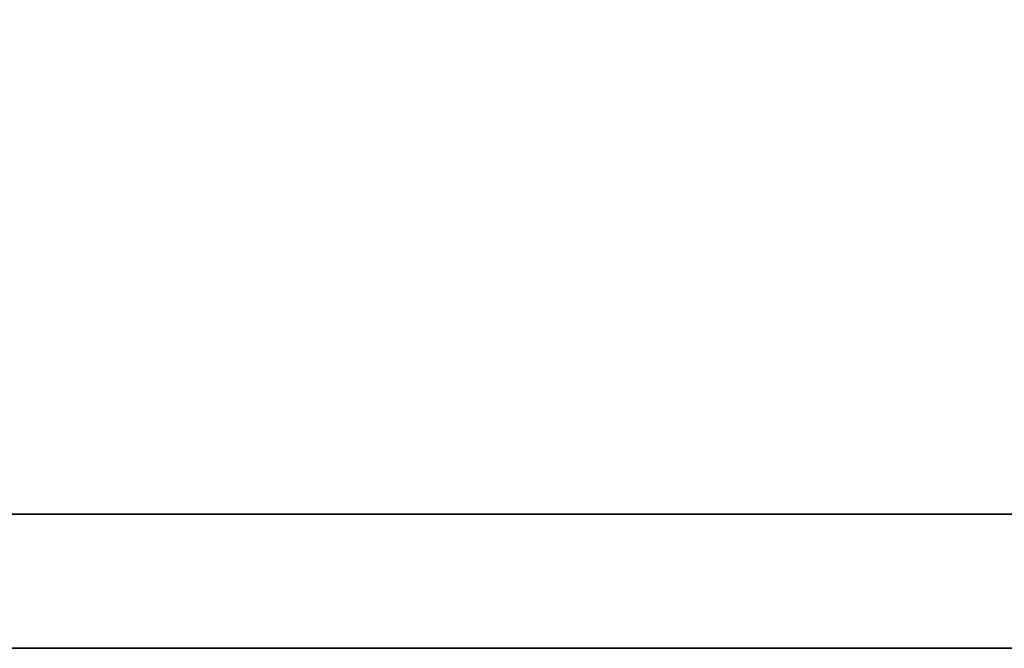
# Model space of a CAD drawing. Header units: millimetres. Extents: x -165 to -30, y 4 to 114.
# Tile 7 of 54: x -48.904 to -48.544, y 74.033 to 74.263. Entities that reach past the tile are written whole.
import ezdxf

# ---------------------------------------------------------------- set-up
doc = ezdxf.new("R2010")
doc.units = ezdxf.units.MM
doc.header["$LTSCALE"] = 0.1
doc.layers.add('DIM', color=4, linetype='CONTINUOUS')
doc.layers.add('layer 1', color=7, linetype='CONTINUOUS')

# ---------------------------------------------------------------- blocks, each defined once
blk = doc.blocks.new('TBI MOTION logo(完整正式版)')
at = {"layer": 'layer 1', "color": 22, "lineweight": 35}
blk.add_open_spline([(75.90875, -9.47875), (75.90875, -9.47875), (75.90875, -12.28625), (75.90875, -12.28625), (75.90875, -12.28625), (75.90875, -12.28625), (75.90875, -12.47875), (75.90875, -12.47875), (75.90875, -12.47875), (75.90875, -12.47875), (75.71625, -12.47875), (75.71625, -12.47875), (75.71625, -12.47875), (75.71625, -12.47875), (-88.32875, -12.47875), (-88.32875, -12.47875), (-88.32875, -12.47875), (-88.32875, -12.47875), (-88.32875, -13.29375), (-88.32875, -13.29375), (-88.32875, -13.29375), (-88.32875, -13.29375), (82.89125, -13.29375), (82.89125, -13.29375), (82.89125, -13.29375), (82.89125, -13.29375), (75.90875, -9.47875), (75.90875, -9.47875)], degree=3, knots=[0, 0, 0, 0, 0.1428571, 0.1428571, 0.1428571, 0.1428572, 0.2857143, 0.2857143, 0.2857143, 0.2857143, 0.4285714, 0.4285714, 0.4285714, 0.4285714, 0.5714286, 0.5714286, 0.5714286, 0.5714286, 0.7142857, 0.7142857, 0.7142857, 0.7142857, 0.8571429, 0.8571429, 0.8571429, 0.8571429, 1, 1, 1, 1], dxfattribs=at)

msp = doc.modelspace()

# ---------------------------------------------------------------- block references
at = {"layer": 'DIM', "color": 7, "xscale": 0.06025857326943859, "yscale": 0.06025857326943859, "zscale": 0.06025857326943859}
msp.add_blockref('TBI MOTION logo(完整正式版)', (-44.66084, 74.83441), dxfattribs=at)

doc.saveas('drawing.dxf')
